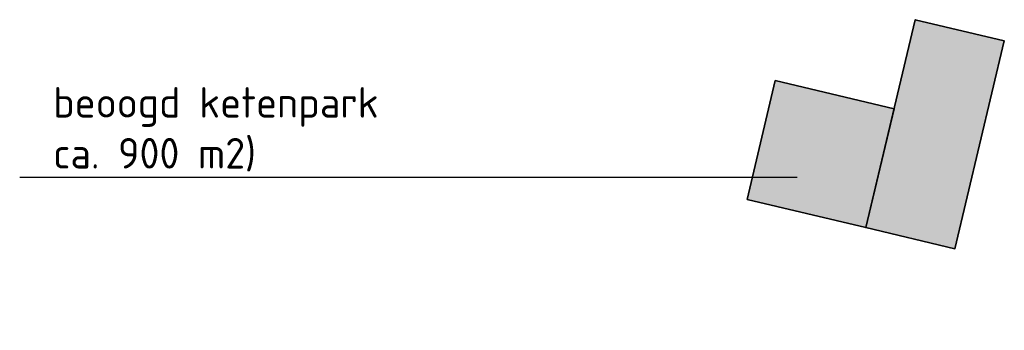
# Model space of a CAD drawing. Header units: metres. Extents: x 200562 to 202879, y 462473 to 463748.
# Tile 3 of 5: x 201689 to 201850, y 463526 to 463577. Entities that reach past the tile are written whole.
import ezdxf
from ezdxf import colors
from ezdxf.entities.mleader import LeaderData, LeaderLine
from ezdxf.math import Vec2, Vec3

# ---------------------------------------------------------------- set-up
doc = ezdxf.new("R2010")
doc.units = ezdxf.units.M
doc.layers.add('X-XX-AL-KEET-A', color=163, linetype='Continuous', lineweight=18, transparency=0.5)
doc.layers.add('X-XX-AL-KEET-G', color=7, linetype='Continuous', lineweight=35)
doc.layers.add('X-XX-AL-T25', color=7, linetype='Continuous', lineweight=25)
doc.styles.add('NLCS-ISO-M2000-T25', font='NLCS-ISO.ttf', dxfattribs={"height": 5})

msp = doc.modelspace()

# ---------------------------------------------------------------- hatches: boundary and pattern name
at = {"layer": 'X-XX-AL-KEET-A'}
h = msp.add_hatch(color=256, dxfattribs=at)
h.dxf.hatch_style = 1
h.paths.add_polyline_path([(201827.67, 463543.12), (201835.77, 463577.17), (201850.37, 463573.7), (201842.27, 463539.65)])
h = msp.add_hatch(color=256, dxfattribs=at)
h.dxf.hatch_style = 1
h.paths.add_polyline_path([(201808.22, 463547.75), (201812.84, 463567.2), (201832.3, 463562.58), (201827.67, 463543.12)])

# ---------------------------------------------------------------- linework, layer by layer
at = {"layer": 'X-XX-AL-KEET-G', "flags": 128}
for points in [[(201827.67, 463543.12), (201835.77, 463577.17), (201850.37, 463573.7), (201842.27, 463539.65)], [(201808.22, 463547.75), (201812.84, 463567.2), (201832.3, 463562.58), (201827.67, 463543.12)]]:
    msp.add_lwpolyline(points, close=True, dxfattribs=at)

# ---------------------------------------------------------------- leaders
at = {"layer": 'X-XX-AL-T25'}
ml = msp.add_multileader_mtext('Standard', dxfattribs=at)
ml.set_content('beoogd ketenpark\\Pca. 900 m2)', color=256, style='NLCS-ISO-M2000-T25')
ml.set_leader_properties(color=256, linetype='ByLayer', lineweight=-1)
ml.build(insert=Vec2(0, 0))
ml.multileader.update_dxf_attribs({"text_left_attachment_type": 5, "text_right_attachment_type": 5, "dogleg_length": 5, "arrow_head_size": 5})
ctx = ml.context
ctx.base_point, ctx.char_height, ctx.arrow_head_size, ctx.landing_gap_size, ctx.plane_origin = Vec3(201692.72, 463551.3), 5, 5, 1.8, Vec3(201835.69, 463551.3)
ctx.left_attachment, ctx.right_attachment = 5, 5
notes = []
notes.append((ctx, [(0, (1, 1, 0), (201754.82, 463551.3), (-1, 0), 5, [(0, [(201821.43, 463551.3)], 0, [])])]))
ctx.mtext.insert, ctx.mtext.flow_direction = Vec3(201694.52, 463566.13), 5
for ctx, leaders in notes:
    for number, flags, end, landing, length, lines in leaders:
        leader = LeaderData()
        leader.index, (leader.has_last_leader_line, leader.has_dogleg_vector, leader.attachment_direction) = number, flags
        leader.last_leader_point, leader.dogleg_vector, leader.dogleg_length = Vec3(end), Vec3(landing), length
        for number, points, colour, breaks in lines:
            line = LeaderLine()
            line.index, line.vertices, line.color, line.breaks = number, Vec3.list(points), colors.encode_raw_color(colour), breaks
            leader.lines.append(line)
        ctx.leaders.append(leader)

doc.saveas('drawing.dxf')
